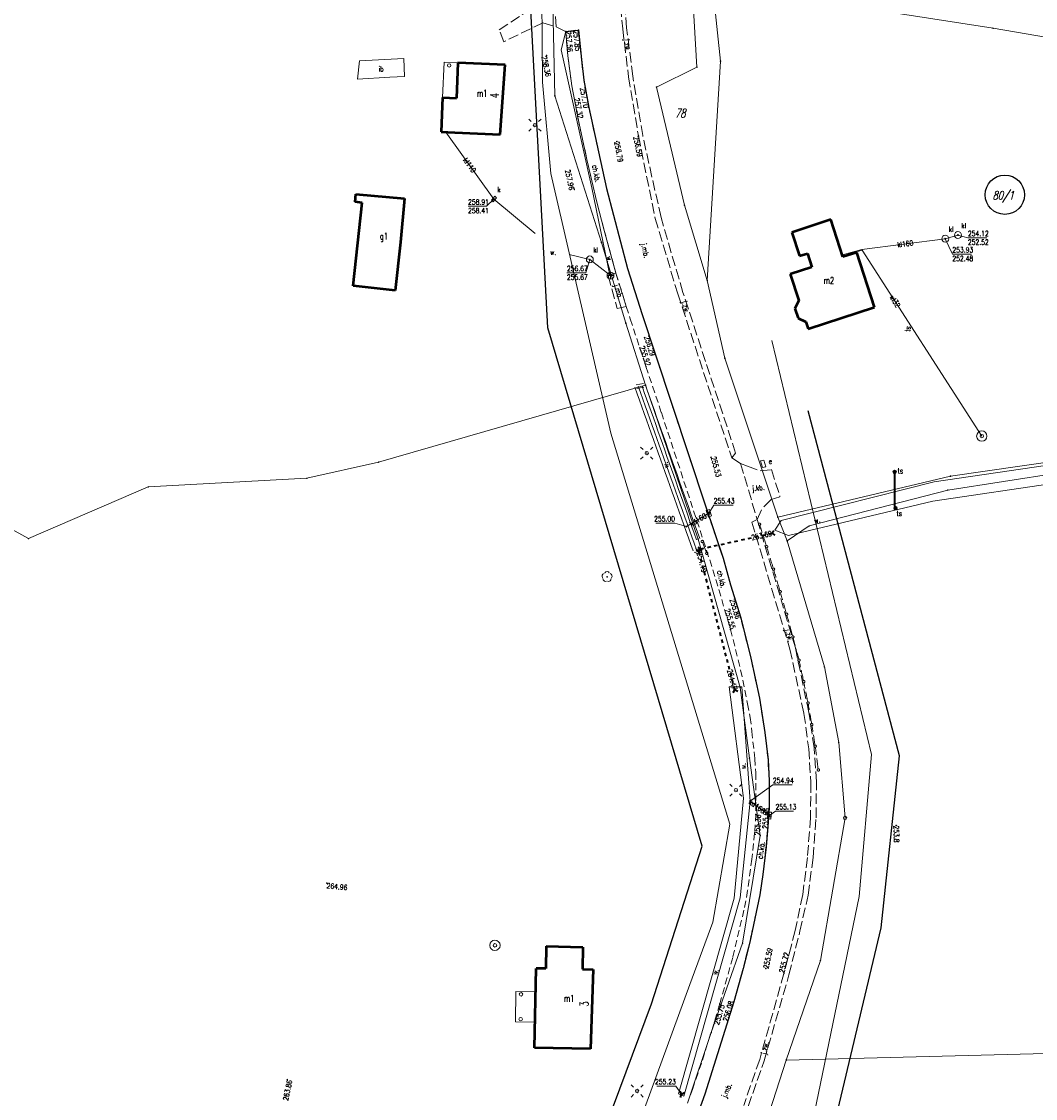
# Model space of a CAD drawing. Header units: metres. Extents: x 8389512 to 8390482, y 5507926 to 5510333.
# Tile 31 of 49: x 8389998 to 8390145, y 5509068 to 5509224. Entities that reach past the tile are written whole.
import ezdxf
from ezdxf.enums import TextEntityAlignment as Align

# ---------------------------------------------------------------- set-up
doc = ezdxf.new("R2010")
doc.units = ezdxf.units.M
doc.header["$MEASUREMENT"] = 0
for name, pattern in [('1', [0]), ('2_OTDI', [0]), ('2_OTKC', [1.5, 1, -0.5]), ('2_OTKJ', [2, 1.5, -0.5]), ('2_OTKK', [0]), ('2_OTKR', [0]), ('3_EGBB03', [0]), ('3_EGBO', [0]), ('3_EGBU_A', [0]), ('4_SUKP', [0]), ('4_SULO', [0]), ('4_SUWP', [0])]:
    doc.linetypes.add(name, pattern=pattern)
doc.layers.get('0').update_dxf_attribs({"color": 252, "linetype": 'CONTINUOUS', "lineweight": 100})
for name, color, linetype, lineweight in [('Dzialki', 252, '1', 18), ('EADTD_T_0', 252, 'CONTINUOUS', 25), ('EGBB_E_T_0', 252, 'CONTINUOUS', 20), ('EGBB_L_0', 252, '3_EGBU_A', 50), ('EGBE_L_4', 252, '3_EGBO', 18), ('EGBE_T_0', 252, 'CONTINUOUS', 18), ('Numery_dzialek', 252, 'CONTINUOUS', 13), ('OTD_E_T_7', 252, 'CONTINUOUS', 0), ('OTD_L_14', 252, '2_OTDI', 18), ('OTK_E_T_0', 252, 'CONTINUOUS', 0), ('OTK_E_T_1', 252, 'CONTINUOUS', 0), ('OTK_E_T_4', 252, 'CONTINUOUS', 0), ('OTK_L_0', 252, '2_OTKJ', 18), ('OTK_L_1', 252, '2_OTKK', 25), ('OTK_L_11', 252, 'CONTINUOUS', 18), ('OTK_L_2', 252, '2_OTKC', 18), ('OTK_L_5', 252, 'CONTINUOUS', 18), ('OTK_L_8', 252, 'CONTINUOUS', 35), ('OTR_T_0', 252, 'CONTINUOUS', 18), ('OTW_E_T_1', 252, 'CONTINUOUS', 0), ('OTZ_T_0', 252, 'CONTINUOUS', 18), ('Oz działek', 3, 'CONTINUOUS', 25), ('PROJEKTOWANA KANALIZACJA', 1, 'CONTINUOUS', 25), ('PROJEKTOWANA WODA', 220, 'CONTINUOUS', 18), ('Punkty', 252, 'CONTINUOUS', 9), ('SUE_E_T_1', 252, 'CONTINUOUS', 0), ('SUE_T_3', 252, 'CONTINUOUS', 18), ('SUE_T_4', 252, 'CONTINUOUS', 18), ('SUK_E_T_2', 252, 'CONTINUOUS', 0), ('SUK_T_0', 252, 'CONTINUOUS', 18), ('SUK_T_1', 252, 'CONTINUOUS', 18), ('SUK_T_2', 252, 'CONTINUOUS', 18), ('SUL_L_1', 252, '4_SULO', 35), ('SUP_E_T_1', 7, 'CONTINUOUS', 0), ('SUP_T_4', 7, 'CONTINUOUS', 18), ('SUT_E_T_0', 252, 'CONTINUOUS', 0), ('SUT_T_0', 252, 'CONTINUOUS', 18), ('SUTP_E_T_0', 252, 'CONTINUOUS', 0), ('SUTR_T_0', 252, 'CONTINUOUS', 18), ('SUW_T_3', 252, 'CONTINUOUS', 18), ('SUWP_E_T_0', 5, 'CONTINUOUS', 0), ('SUWP_L_0', 5, '4_SUWP', 18)]:
    doc.layers.add(name, color=color, linetype=linetype, lineweight=lineweight)
for name, color, linetype, lineweight, true_color in [('SUKP_E_T_0', 7, 'CONTINUOUS', 0, 0x803300), ('SUKP_L_0', 7, '4_SUKP', 18, 0x803300), ('SUKR_T_0', 7, 'CONTINUOUS', 18, 0x803300)]:
    doc.layers.add(name, color=color, linetype=linetype, lineweight=lineweight, true_color=true_color)
doc.styles.get("Standard").update_dxf_attribs({"font": 'Simplex.SHX', "width": 0.75})

# ---------------------------------------------------------------- blocks, each defined once
blk = doc.blocks.new('GRO')
at = {"linetype": 'Continuous'}
blk.add_circle((0, 0), 0.045, dxfattribs=at)
blk = doc.blocks.new('GRT')
at = {"linetype": 'Continuous'}
blk.add_circle((0, 0), 0.25, dxfattribs=at)
blk = doc.blocks.new('2_OTRS')
at = {"linetype": 'Continuous'}
blk.add_circle((0, 0), 0.045, dxfattribs=at)
blk = doc.blocks.new('2_OTZL')
at = {"linetype": 'Continuous'}
blk.add_circle((0, 0), 0.045, dxfattribs=at)
for centre, start, end in [((-0.36, 0.12), 102.1445, 221.86), ((0, 0.38), 30.1401, 149.8599), ((0.36, 0.12), 318.14, 77.8555), ((-0.22, -0.3), 174.1482, 293.8542), ((0.22, -0.3), 246.1458, 5.8518)]:
    blk.add_arc(centre, 0.375, start, end, dxfattribs=at)
blk = doc.blocks.new('3_EGBP12_01')
at = {"linetype": 'Continuous'}
blk.add_circle((0, 0), 0.25, dxfattribs=at)
blk = doc.blocks.new('4_SUEO_W')
at = {"linetype": 'Continuous'}
for p, q in [((-0.53035, 0.53035), (-0.8839, 0.8839)), ((0.53035, 0.53035), (0.8839, 0.8839)), ((-0.53035, -0.53035), (-0.8839, -0.8839)), ((0.53035, -0.53035), (0.8839, -0.8839))]:
    blk.add_line(p, q, dxfattribs=at)
blk.add_circle((0, 0), 0.025, dxfattribs=at)
blk = doc.blocks.new('4_SUPP')
at = {"linetype": 'Continuous'}
blk.add_circle((0, 0), 0.25, dxfattribs=at)
blk = doc.blocks.new('4_SUES')
at = {"linetype": 'Continuous'}
for p, q in [((0.5, 0.25), (-0.5, 0.25)), ((-0.5, 0.25), (-0.5, -0.25)), ((0.5, -0.25), (0.5, 0.25)), ((-0.5, -0.25), (0.5, -0.25))]:
    blk.add_line(p, q, dxfattribs=at)
blk = doc.blocks.new('4_SUKM')
at = {"linetype": 'Continuous'}
blk.add_circle((0, 0), 0.5, dxfattribs=at)
blk = doc.blocks.new('4_SUKE')
at = {"linetype": 'Continuous'}
for p, q in [((-0.5, 0), (0.5, 0)), ((0, -0.5), (0, 0.5))]:
    blk.add_line(p, q, dxfattribs=at)
blk.add_circle((0, 0), 0.5, dxfattribs=at)
blk = doc.blocks.new('4_SUKK')
at = {"linetype": 'Continuous'}
for p, q in [((-0.5, -0.25), (-0.5, 0.25)), ((-0.5, 0.25), (0.5, 0.25)), ((-0.175, 0.25), (-0.175, -0.25)), ((0.175, 0.25), (0.175, -0.25)), ((0.5, 0.25), (0.5, -0.25)), ((0.5, -0.25), (-0.5, -0.25))]:
    blk.add_line(p, q, dxfattribs=at)
blk = doc.blocks.new('4_SUPS')
at = {"linetype": 'Continuous'}
blk.add_circle((0, 0), 0.0625, dxfattribs=at)
blk = doc.blocks.new('4_SUPW_B')
at = {"linetype": 'Continuous'}
for p, q in [((0.375, 0.175), (-0.375, 0.175)), ((-0.375, 0.175), (-0.375, -0.175)), ((0.375, -0.175), (0.375, 0.175)), ((-0.375, -0.175), (0.375, -0.175))]:
    blk.add_line(p, q, dxfattribs=at)
blk = doc.blocks.new('4_SUTK')
at = {"linetype": 'Continuous'}
for radius in [0.25, 0.225, 0.2, 0.175, 0.15, 0.125, 0.1, 0.075, 0.05, 0.025, 0.00715]:
    blk.add_circle((0, 0), radius, dxfattribs=at)
blk = doc.blocks.new('4_SUWS')
at = {"linetype": 'Continuous'}
for radius in [0.75, 0.25]:
    blk.add_circle((0, 0), radius, dxfattribs=at)

msp = doc.modelspace()

# ---------------------------------------------------------------- linework, layer by layer
at = {"layer": 'Dzialki'}
for p, q in [((8390095.79, 5509217.23), (8390095.01, 5509229.8)), ((8390098.06, 5509229.21), (8390099.2, 5509218.06)), ((8390138.76, 5509222.86), (8390098.06, 5509229.21)), ((8390075.16, 5509213.04), (8390074.85, 5509226.27)), ((8390192.53, 5509213.7), (8390138.76, 5509222.86)), ((8390089.93, 5509214.3), (8390095.79, 5509217.23)), ((8390099.2, 5509218.06), (8390097.29, 5509186.23)), ((8390093.96, 5509197.17), (8390089.93, 5509214.3)), ((8390081.94, 5509191.78), (8390075.16, 5509213.04)), ((8390097.29, 5509186.23), (8390093.96, 5509197.17)), ((8390085.47, 5509180.05), (8390081.94, 5509191.78)), ((8390097.29, 5509186.23), (8390099.83, 5509174.96)), ((8390088.32, 5509171.05), (8390085.47, 5509180.05)), ((8390099.83, 5509174.96), (8390107.51, 5509151.9)), ((8390049.59, 5509159.87), (8390088.32, 5509171.05)), ((8390088.32, 5509171.05), (8390095.95, 5509148.7)), ((8389976.75, 5509161.03), (8389998.77, 5509148.77)), ((8390132.58, 5509157.84), (8390157.52, 5509161.43)), ((8390039.17, 5509157.53), (8390049.59, 5509159.87)), ((8390154.91, 5509159.33), (8390132.19, 5509155.82)), ((8390016.16, 5509156.28), (8390039.17, 5509157.53)), ((8390107.51, 5509151.9), (8390132.58, 5509157.84)), ((8389998.77, 5509148.77), (8390016.16, 5509156.28)), ((8390132.19, 5509155.82), (8390112.06, 5509150.61)), ((8390108.88, 5509148.45), (8390107.51, 5509151.9)), ((8390112.06, 5509150.61), (8390108.88, 5509148.45)), ((8390095.95, 5509148.7), (8390102.07, 5509127.17)), ((8390108.88, 5509148.45), (8390114.29, 5509130.15)), ((8390114.29, 5509130.15), (8390116.37, 5509119.2)), ((8390102.07, 5509127.17), (8390103.4, 5509116.91)), ((8390116.37, 5509119.2), (8390117.29, 5509108.24)), ((8390103.4, 5509116.91), (8390104.98, 5509105.7)), ((8390117.29, 5509108.24), (8390113.7, 5509087.55)), ((8390104.98, 5509105.7), (8390102.42, 5509090.06)), ((8390102.42, 5509090.06), (8390097.86, 5509077.08)), ((8390113.7, 5509087.55), (8390108.75, 5509073.08)), ((8390097.86, 5509077.08), (8390094.5, 5509067.13)), ((8390207.16, 5509075.61), (8390108.75, 5509073.08)), ((8390108.75, 5509073.08), (8390102.53, 5509053.86))]:
    msp.add_line(p, q, dxfattribs=at)
at = {"layer": 'EGBB_L_0', "linetype": '3_EGBB03'}
for p, q in [((8390061.1, 5509217.83), (8390060.87, 5509212.71)), ((8390067.96, 5509217.54), (8390061.1, 5509217.83)), ((8390067.23, 5509207.43), (8390067.96, 5509217.54)), ((8390058.87, 5509212.8), (8390058.66, 5509207.8)), ((8390058.87, 5509212.8), (8390060.87, 5509212.71)), ((8390058.66, 5509207.8), (8390060.65, 5509207.71)), ((8390060.65, 5509207.71), (8390067.23, 5509207.43)), ((8390046.19, 5509197.65), (8390046.27, 5509198.79)), ((8390046.27, 5509198.79), (8390053.34, 5509198.13)), ((8390053.34, 5509198.13), (8390052.77, 5509191.8)), ((8390045.89, 5509185.47), (8390047.2, 5509197.54)), ((8390047.2, 5509197.54), (8390046.19, 5509197.65)), ((8390052.77, 5509191.8), (8390052.01, 5509184.81)), ((8390052.01, 5509184.81), (8390045.89, 5509185.47))]:
    msp.add_line(p, q, dxfattribs=at)
at = {"layer": 'EGBB_L_0', "linetype": '3_EGBU_A'}
for p, q in [((8390115.2, 5509195.09), (8390109.55, 5509193.23)), ((8390116.98, 5509189.67), (8390115.2, 5509195.09)), ((8390109.55, 5509193.23), (8390110.67, 5509189.81)), ((8390118.97, 5509190.32), (8390116.98, 5509189.67)), ((8390121.56, 5509182.37), (8390118.97, 5509190.32)), ((8390110.67, 5509189.81), (8390111.81, 5509190.18)), ((8390111.81, 5509190.18), (8390112.47, 5509188.19)), ((8390112.47, 5509188.19), (8390109.33, 5509187.16)), ((8390109.33, 5509187.16), (8390110.59, 5509183.32)), ((8390110.59, 5509183.32), (8390110.01, 5509182.2)), ((8390110.01, 5509182.2), (8390110.47, 5509180.79)), ((8390111.94, 5509179.24), (8390121.56, 5509182.37)), ((8390110.47, 5509180.79), (8390111.6, 5509180.23)), ((8390111.6, 5509180.23), (8390111.94, 5509179.24)), ((8390073.92, 5509089.6), (8390073.86, 5509086.37)), ((8390073.92, 5509089.6), (8390079.24, 5509089.48)), ((8390079.24, 5509089.48), (8390079.19, 5509086.27)), ((8390072.22, 5509074.84), (8390072.43, 5509086.39)), ((8390073.86, 5509086.37), (8390072.43, 5509086.39)), ((8390079.19, 5509086.27), (8390080.7, 5509086.24)), ((8390080.7, 5509086.24), (8390080.35, 5509074.7)), ((8390080.35, 5509074.7), (8390072.22, 5509074.84))]:
    msp.add_line(p, q, dxfattribs=at)
at = {"layer": 'EGBE_L_4', "linetype": '3_EGBO'}
for p, q in [((8390058.87, 5509212.8), (8390059.1, 5509217.92)), ((8390059.1, 5509217.92), (8390061.1, 5509217.83)), ((8390061.1, 5509217.83), (8390060.87, 5509212.71)), ((8390060.87, 5509212.71), (8390058.87, 5509212.8)), ((8390069.44, 5509078.64), (8390069.52, 5509083.04)), ((8390069.52, 5509083.04), (8390072.37, 5509082.99)), ((8390072.37, 5509082.99), (8390072.29, 5509078.59)), ((8390072.29, 5509078.59), (8390069.44, 5509078.64))]:
    msp.add_line(p, q, dxfattribs=at)
at = {"layer": 'OTD_L_14', "linetype": '2_OTDI'}
for p, q in [((8390046.83, 5509218.12), (8390053.22, 5509218.48)), ((8390053.22, 5509218.48), (8390053.36, 5509215.85)), ((8390046.53, 5509215.47), (8390046.83, 5509218.12)), ((8390051.21, 5509215.74), (8390046.53, 5509215.47)), ((8390053.36, 5509215.85), (8390051.21, 5509215.74))]:
    msp.add_line(p, q, dxfattribs=at)
at = {"layer": 'OTK_L_0', "linetype": '2_OTKJ'}
for p, q in [((8390084.18, 5509231.98), (8390085.01, 5509222.76)), ((8390085.58, 5509222.92), (8390084.78, 5509232.1)), ((8390067.1, 5509222.64), (8390073.89, 5509227.16)), ((8390075.37, 5509223.07), (8390075.07, 5509226.59)), ((8390073.44, 5509223.65), (8390067.76, 5509220.91)), ((8390073.44, 5509223.65), (8390075.37, 5509223.07)), ((8390075.37, 5509223.07), (8390076.74, 5509222.4)), ((8390067.76, 5509220.91), (8390067.1, 5509222.64)), ((8390076.74, 5509222.4), (8390078.58, 5509222.6)), ((8390078.58, 5509222.6), (8390079.02, 5509218.33)), ((8390085.01, 5509222.76), (8390085.86, 5509215.81)), ((8390086.48, 5509215.9), (8390085.58, 5509222.92)), ((8390079.02, 5509218.33), (8390079.38, 5509215.3)), ((8390079.38, 5509215.3), (8390080.09, 5509211.35)), ((8390085.86, 5509215.81), (8390087.29, 5509207.25)), ((8390087.92, 5509207.28), (8390086.48, 5509215.9)), ((8390080.09, 5509211.35), (8390082.68, 5509199.61)), ((8390087.29, 5509207.25), (8390089.72, 5509195.26)), ((8390090.57, 5509195.41), (8390087.92, 5509207.28)), ((8390082.68, 5509199.61), (8390085.73, 5509187.98)), ((8390089.72, 5509195.26), (8390093.01, 5509184.3)), ((8390093.75, 5509184.52), (8390090.57, 5509195.41)), ((8390084.02, 5509187.3), (8390082.88, 5509186.95)), ((8390085.53, 5509182.47), (8390084.02, 5509187.3)), ((8390085.73, 5509187.98), (8390087.86, 5509181.31)), ((8390082.88, 5509186.95), (8390084.23, 5509182.17)), ((8390093.01, 5509184.3), (8390100.83, 5509160.52)), ((8390101.4, 5509161.2), (8390093.75, 5509184.52)), ((8390084.23, 5509182.17), (8390085.53, 5509182.47)), ((8390087.86, 5509181.31), (8390089.77, 5509175.43)), ((8390089.77, 5509175.43), (8390097.03, 5509153.54)), ((8390100.83, 5509160.52), (8390101.4, 5509161.2)), ((8390102.11, 5509159.69), (8390100.83, 5509160.52)), ((8390103.11, 5509159.28), (8390102.11, 5509159.69)), ((8390102.11, 5509159.69), (8390104.53, 5509151.57)), ((8390103.11, 5509159.28), (8390104.96, 5509158.62)), ((8390104.96, 5509158.62), (8390106.61, 5509158.8)), ((8390106.61, 5509158.8), (8390107.84, 5509154.84)), ((8390106.54, 5509154.46), (8390105.29, 5509153.21)), ((8390107.84, 5509154.84), (8390106.54, 5509154.46)), ((8390097.03, 5509153.54), (8390099.57, 5509145.94)), ((8390104.53, 5509151.57), (8390105.29, 5509153.21)), ((8390104.53, 5509151.57), (8390103.76, 5509151.17)), ((8390103.76, 5509151.17), (8390109.26, 5509132.74)), ((8390110.08, 5509132.91), (8390104.53, 5509151.57)), ((8390099.57, 5509145.94), (8390100.68, 5509142.08)), ((8390100.68, 5509142.08), (8390102.14, 5509137.26)), ((8390102.14, 5509137.26), (8390103.62, 5509131.42)), ((8390109.26, 5509132.74), (8390111.32, 5509123.41)), ((8390112.02, 5509123.56), (8390110.08, 5509132.91)), ((8390103.62, 5509131.42), (8390104.87, 5509125.62)), ((8390104.87, 5509125.62), (8390105.65, 5509120.65)), ((8390111.32, 5509123.41), (8390112.01, 5509118.28)), ((8390112.8, 5509118.41), (8390112.02, 5509123.56)), ((8390105.65, 5509120.65), (8390106.11, 5509116.67)), ((8390113.13, 5509113.48), (8390112.8, 5509118.41)), ((8390112.01, 5509118.28), (8390112.32, 5509113.37)), ((8390106.11, 5509116.67), (8390106.27, 5509113.62)), ((8390106.27, 5509113.62), (8390106.25, 5509109.64)), ((8390112.32, 5509113.37), (8390112.27, 5509108.27)), ((8390113.08, 5509108.27), (8390113.13, 5509113.48)), ((8390106.25, 5509109.64), (8390106.07, 5509107.01)), ((8390112.27, 5509108.27), (8390111.82, 5509102.49)), ((8390112.64, 5509102.51), (8390113.08, 5509108.27)), ((8390106.07, 5509107.01), (8390105.81, 5509104.02)), ((8390105.81, 5509104.02), (8390105.37, 5509100.02)), ((8390111.82, 5509102.49), (8390111.14, 5509097.11)), ((8390111.92, 5509097.03), (8390112.64, 5509102.51)), ((8390105.37, 5509100.02), (8390104.92, 5509097.09)), ((8390104.92, 5509097.09), (8390103.46, 5509090.21)), ((8390111.14, 5509097.11), (8390110.05, 5509091.91)), ((8390110.73, 5509091.79), (8390111.92, 5509097.03)), ((8390110.05, 5509091.91), (8390108.42, 5509085.67)), ((8390109.14, 5509085.45), (8390110.73, 5509091.79)), ((8390103.46, 5509090.21), (8390102.48, 5509086.36)), ((8390102.48, 5509086.36), (8390101.14, 5509081.52)), ((8390108.42, 5509085.67), (8390104.9, 5509073.16)), ((8390105.53, 5509072.96), (8390109.14, 5509085.45)), ((8390101.14, 5509081.52), (8390096.94, 5509068.14)), ((8390104.9, 5509073.16), (8390102.57, 5509066.5)), ((8390103.22, 5509066.36), (8390105.53, 5509072.96)), ((8390096.94, 5509068.14), (8390093.87, 5509059.67))]:
    msp.add_line(p, q, dxfattribs=at)
at = {"layer": 'OTK_L_1', "linetype": '2_OTKK'}
for p, q in [((8390076.74, 5509222.4), (8390078.58, 5509222.6)), ((8390078.58, 5509222.6), (8390079.02, 5509218.33)), ((8390079.02, 5509218.33), (8390079.38, 5509215.3)), ((8390079.38, 5509215.3), (8390080.09, 5509211.35)), ((8390080.09, 5509211.35), (8390082.68, 5509199.61)), ((8390082.68, 5509199.61), (8390085.73, 5509187.98)), ((8390085.73, 5509187.98), (8390087.86, 5509181.31)), ((8390087.86, 5509181.31), (8390089.77, 5509175.43)), ((8390089.77, 5509175.43), (8390097.03, 5509153.54)), ((8390097.03, 5509153.54), (8390099.57, 5509145.94)), ((8390099.57, 5509145.94), (8390100.68, 5509142.08)), ((8390100.68, 5509142.08), (8390102.14, 5509137.26)), ((8390102.14, 5509137.26), (8390103.62, 5509131.42)), ((8390103.62, 5509131.42), (8390104.87, 5509125.62)), ((8390104.87, 5509125.62), (8390105.65, 5509120.65)), ((8390105.65, 5509120.65), (8390106.11, 5509116.67)), ((8390106.11, 5509116.67), (8390106.27, 5509113.62)), ((8390106.27, 5509113.62), (8390106.25, 5509109.64)), ((8390106.25, 5509109.64), (8390106.07, 5509107.01)), ((8390106.07, 5509107.01), (8390105.81, 5509104.02)), ((8390105.81, 5509104.02), (8390105.37, 5509100.02)), ((8390105.37, 5509100.02), (8390104.92, 5509097.09)), ((8390104.92, 5509097.09), (8390103.46, 5509090.21)), ((8390103.46, 5509090.21), (8390102.48, 5509086.36)), ((8390102.48, 5509086.36), (8390101.14, 5509081.52)), ((8390101.14, 5509081.52), (8390096.94, 5509068.14)), ((8390096.94, 5509068.14), (8390093.87, 5509059.67))]:
    msp.add_line(p, q, dxfattribs=at)
at = {"layer": 'OTK_L_11', "linetype": '2_OTKJ'}
msp.add_line((8390096.59, 5509148.28), (8390097.19, 5509146.72), dxfattribs=at)
for centre in [(8390104.87, 5509150.86), (8390096.56, 5509148.36), (8390097.22, 5509146.63), (8390105.9, 5509147.61), (8390106.9, 5509144.34), (8390107.87, 5509141.08), (8390108.8, 5509137.8), (8390109.71, 5509134.51), (8390110.6, 5509131.13), (8390110.6, 5509131.13), (8390111.29, 5509128.02), (8390111.91, 5509124.91), (8390112.46, 5509121.79), (8390112.95, 5509118.65), (8390113.41, 5509115.2)]:
    msp.add_circle(centre, 0.17, dxfattribs=at)
for centre, radius, start, end in [((8389764.66, 5509041.36), 357.4, 17.3207, 17.8142), ((8389764.66, 5509041.36), 357.4, 16.7741, 17.2676), ((8389764.66, 5509041.36), 357.4, 16.2275, 16.721), ((8389764.66, 5509041.36), 357.4, 15.6809, 16.1744), ((8389764.66, 5509041.36), 357.4, 15.1343, 15.6278), ((8389764.66, 5509041.36), 357.4, 14.5762, 15.0812), ((8389961.87, 5509096.68), 152.66, 11.9025, 12.977), ((8389961.87, 5509096.68), 152.66, 10.7125, 11.7869), ((8389961.87, 5509096.68), 152.66, 9.5224, 10.5969), ((8389961.87, 5509096.68), 152.66, 8.3323, 9.4068), ((8389961.87, 5509096.68), 152.66, 7.0345, 8.2167)]:
    msp.add_arc(centre, radius, start, end, dxfattribs=at)
at = {"layer": 'OTK_L_2', "linetype": '2_OTKC'}
for p, q in [((8390078.58, 5509222.6), (8390076.74, 5509222.4)), ((8390076.74, 5509222.4), (8390077.04, 5509218.85)), ((8390079.02, 5509218.33), (8390078.58, 5509222.6)), ((8390077.04, 5509218.85), (8390077.64, 5509214.48)), ((8390079.38, 5509215.3), (8390079.02, 5509218.33)), ((8390080.09, 5509211.35), (8390079.38, 5509215.3)), ((8390077.64, 5509214.48), (8390078.53, 5509209.69)), ((8390082.68, 5509199.61), (8390080.09, 5509211.35)), ((8390078.53, 5509209.69), (8390079.82, 5509203.83)), ((8390079.82, 5509203.83), (8390081.25, 5509197.63)), ((8390085.73, 5509187.98), (8390082.68, 5509199.61)), ((8390081.25, 5509197.63), (8390082.29, 5509193.71)), ((8390082.29, 5509193.71), (8390084.02, 5509187.3)), ((8390084.02, 5509187.3), (8390085.53, 5509182.47)), ((8390087.86, 5509181.31), (8390085.73, 5509187.98)), ((8390085.53, 5509182.47), (8390086.1, 5509180.66)), ((8390089.77, 5509175.43), (8390087.86, 5509181.31)), ((8390086.1, 5509180.66), (8390088.39, 5509173.74)), ((8390097.03, 5509153.54), (8390089.77, 5509175.43)), ((8390088.39, 5509173.74), (8390090.63, 5509167.06)), ((8390090.63, 5509167.06), (8390098.11, 5509144.26)), ((8390099.57, 5509145.94), (8390097.03, 5509153.54)), ((8390100.68, 5509142.08), (8390099.57, 5509145.94)), ((8390098.11, 5509144.26), (8390100.66, 5509135.57)), ((8390102.14, 5509137.26), (8390100.68, 5509142.08)), ((8390103.62, 5509131.42), (8390102.14, 5509137.26)), ((8390100.66, 5509135.57), (8390102.13, 5509129.71)), ((8390104.87, 5509125.62), (8390103.62, 5509131.42)), ((8390102.13, 5509129.71), (8390103.12, 5509124.8)), ((8390103.12, 5509124.8), (8390103.52, 5509122.82)), ((8390105.65, 5509120.65), (8390104.87, 5509125.62)), ((8390103.52, 5509122.82), (8390103.75, 5509120.79)), ((8390103.75, 5509120.79), (8390104.18, 5509116.85)), ((8390106.11, 5509116.67), (8390105.65, 5509120.65)), ((8390104.18, 5509116.85), (8390104.33, 5509114.78)), ((8390106.27, 5509113.62), (8390106.11, 5509116.67)), ((8390104.33, 5509114.78), (8390104.34, 5509108.75)), ((8390106.25, 5509109.64), (8390106.27, 5509113.62)), ((8390106.07, 5509107.01), (8390106.25, 5509109.64)), ((8390104.34, 5509108.75), (8390104.16, 5509106)), ((8390104.16, 5509106), (8390103.75, 5509102.26)), ((8390105.81, 5509104.02), (8390106.07, 5509107.01)), ((8390105.37, 5509100.02), (8390105.81, 5509104.02)), ((8390103.75, 5509102.26), (8390103.14, 5509097.68)), ((8390104.92, 5509097.09), (8390105.37, 5509100.02)), ((8390103.14, 5509097.68), (8390102.61, 5509094.85)), ((8390103.46, 5509090.21), (8390104.92, 5509097.09)), ((8390102.61, 5509094.85), (8390101.92, 5509091.94)), ((8390101.92, 5509091.94), (8390100.98, 5509087.97)), ((8390102.48, 5509086.36), (8390103.46, 5509090.21)), ((8390100.98, 5509087.97), (8390099.1, 5509081.24)), ((8390101.14, 5509081.52), (8390102.48, 5509086.36)), ((8390096.94, 5509068.14), (8390101.14, 5509081.52)), ((8390099.1, 5509081.24), (8390098.23, 5509078.33)), ((8390098.23, 5509078.33), (8390096.43, 5509072.64)), ((8390096.43, 5509072.64), (8390095.17, 5509068.97)), ((8390095.17, 5509068.97), (8390094.43, 5509066.82)), ((8390093.87, 5509059.67), (8390096.94, 5509068.14))]:
    msp.add_line(p, q, dxfattribs=at)
at = {"layer": 'OTK_L_5', "linetype": '2_OTKR'}
for p, q in [((8390076.74, 5509222.4), (8390076.09, 5509219.71)), ((8390077.04, 5509218.85), (8390076.74, 5509222.4)), ((8390076.09, 5509219.71), (8390080.53, 5509199.71)), ((8390077.64, 5509214.48), (8390077.04, 5509218.85)), ((8390078.53, 5509209.69), (8390077.64, 5509214.48)), ((8390079.82, 5509203.83), (8390078.53, 5509209.69)), ((8390081.25, 5509197.63), (8390079.82, 5509203.83)), ((8390080.53, 5509199.71), (8390081.51, 5509194.98)), ((8390082.29, 5509193.71), (8390081.25, 5509197.63)), ((8390081.51, 5509194.98), (8390083.15, 5509187.03)), ((8390084.02, 5509187.3), (8390082.29, 5509193.71)), ((8390083.15, 5509187.03), (8390084.02, 5509187.3)), ((8390169.95, 5509162.84), (8390130.21, 5509157)), ((8390130.01, 5509154.2), (8390169.96, 5509160.09)), ((8390130.21, 5509157), (8390108, 5509151.41)), ((8390109.09, 5509149.24), (8390130.01, 5509154.2)), ((8390107.07, 5509149.98), (8390108, 5509151.41)), ((8390109.09, 5509149.24), (8390107.07, 5509149.98)), ((8390102.3, 5509127.24), (8390100.44, 5509127.25)), ((8390100.44, 5509127.25), (8390102.56, 5509111.12)), ((8390103.5, 5509110.68), (8390102.3, 5509127.24)), ((8390102.56, 5509111.12), (8390101.19, 5509096.59)), ((8390102.07, 5509096.64), (8390103.5, 5509110.68)), ((8390101.19, 5509096.59), (8390093.1, 5509068.17)), ((8390093.87, 5509067.84), (8390102.07, 5509096.64)), ((8390093.1, 5509068.17), (8390093.87, 5509067.84))]:
    msp.add_line(p, q, dxfattribs=at)
at = {"layer": 'OTK_L_5', "linetype": '2_OTKJ'}
for p, q in [((8390087.11, 5509169.8), (8390086.77, 5509170.76)), ((8390086.97, 5509171.09), (8390088.02, 5509171.27)), ((8390087.05, 5509170.59), (8390088.1, 5509170.77)), ((8390087.58, 5509169.97), (8390087.25, 5509170.92)), ((8390087.92, 5509169.02), (8390087.58, 5509169.97)), ((8390087.82, 5509170.94), (8390088.15, 5509170.01)), ((8390088.15, 5509170.01), (8390088.48, 5509169.08)), ((8390088.3, 5509171.1), (8390088.62, 5509170.17)), ((8390088.62, 5509170.17), (8390088.95, 5509169.24)), ((8390087.45, 5509168.85), (8390087.11, 5509169.8)), ((8390087.79, 5509167.9), (8390087.45, 5509168.85)), ((8390088.26, 5509168.07), (8390087.92, 5509169.02)), ((8390088.48, 5509169.08), (8390088.81, 5509168.15)), ((8390088.95, 5509169.24), (8390089.28, 5509168.31)), ((8390088.13, 5509166.95), (8390087.79, 5509167.9)), ((8390088.47, 5509166), (8390088.13, 5509166.95)), ((8390088.6, 5509167.12), (8390088.26, 5509168.07)), ((8390088.94, 5509166.17), (8390088.6, 5509167.12)), ((8390088.81, 5509168.15), (8390089.14, 5509167.22)), ((8390089.14, 5509167.22), (8390089.47, 5509166.29)), ((8390089.28, 5509168.31), (8390089.61, 5509167.38)), ((8390089.61, 5509167.38), (8390089.94, 5509166.45)), ((8390088.81, 5509165.05), (8390088.47, 5509166)), ((8390089.28, 5509165.22), (8390088.94, 5509166.17)), ((8390089.47, 5509166.29), (8390089.8, 5509165.36)), ((8390089.8, 5509165.36), (8390090.13, 5509164.43)), ((8390089.94, 5509166.45), (8390090.27, 5509165.52)), ((8390090.27, 5509165.52), (8390090.6, 5509164.59)), ((8390089.15, 5509164.1), (8390088.81, 5509165.05)), ((8390089.48, 5509163.15), (8390089.15, 5509164.1)), ((8390089.62, 5509164.27), (8390089.28, 5509165.22)), ((8390089.96, 5509163.31), (8390089.62, 5509164.27)), ((8390090.13, 5509164.43), (8390090.45, 5509163.5)), ((8390090.6, 5509164.59), (8390090.93, 5509163.66)), ((8390089.82, 5509162.2), (8390089.48, 5509163.15)), ((8390090.16, 5509161.24), (8390089.82, 5509162.2)), ((8390090.29, 5509162.36), (8390089.96, 5509163.31)), ((8390090.63, 5509161.41), (8390090.29, 5509162.36)), ((8390090.45, 5509163.5), (8390090.78, 5509162.57)), ((8390090.78, 5509162.57), (8390091.11, 5509161.64)), ((8390090.93, 5509163.66), (8390091.25, 5509162.73)), ((8390091.25, 5509162.73), (8390091.58, 5509161.8)), ((8390090.5, 5509160.29), (8390090.16, 5509161.24)), ((8390090.97, 5509160.46), (8390090.63, 5509161.41)), ((8390091.11, 5509161.64), (8390091.44, 5509160.71)), ((8390091.44, 5509160.71), (8390091.77, 5509159.78)), ((8390091.58, 5509161.8), (8390091.91, 5509160.87)), ((8390091.91, 5509160.87), (8390092.24, 5509159.94)), ((8390090.84, 5509159.34), (8390090.5, 5509160.29)), ((8390091.18, 5509158.39), (8390090.84, 5509159.34)), ((8390091.31, 5509159.51), (8390090.97, 5509160.46)), ((8390091.65, 5509158.56), (8390091.31, 5509159.51)), ((8390091.77, 5509159.78), (8390092.1, 5509158.85)), ((8390092.24, 5509159.94), (8390092.57, 5509159.01)), ((8390092.57, 5509159.01), (8390092.9, 5509158.08)), ((8390091.52, 5509157.44), (8390091.18, 5509158.39)), ((8390091.86, 5509156.49), (8390091.52, 5509157.44)), ((8390091.99, 5509157.61), (8390091.65, 5509158.56)), ((8390092.33, 5509156.66), (8390091.99, 5509157.61)), ((8390092.1, 5509158.85), (8390092.43, 5509157.92)), ((8390092.43, 5509157.92), (8390092.76, 5509156.99)), ((8390092.9, 5509158.08), (8390093.23, 5509157.15)), ((8390092.2, 5509155.54), (8390091.86, 5509156.49)), ((8390092.67, 5509155.7), (8390092.33, 5509156.66)), ((8390092.76, 5509156.99), (8390093.08, 5509156.06)), ((8390093.08, 5509156.06), (8390093.41, 5509155.13)), ((8390093.23, 5509157.15), (8390093.56, 5509156.22)), ((8390093.56, 5509156.22), (8390093.88, 5509155.29)), ((8390092.53, 5509154.59), (8390092.2, 5509155.54)), ((8390092.87, 5509153.63), (8390092.53, 5509154.59)), ((8390093.01, 5509154.75), (8390092.67, 5509155.7)), ((8390093.34, 5509153.8), (8390093.01, 5509154.75)), ((8390093.41, 5509155.13), (8390093.74, 5509154.2)), ((8390093.88, 5509155.29), (8390094.21, 5509154.36)), ((8390094.21, 5509154.36), (8390094.54, 5509153.43)), ((8390093.21, 5509152.68), (8390092.87, 5509153.63)), ((8390093.68, 5509152.85), (8390093.34, 5509153.8)), ((8390094.02, 5509151.9), (8390093.68, 5509152.85)), ((8390093.74, 5509154.2), (8390094.07, 5509153.27)), ((8390094.07, 5509153.27), (8390094.4, 5509152.34)), ((8390094.54, 5509153.43), (8390094.87, 5509152.5)), ((8390093.55, 5509151.73), (8390093.21, 5509152.68)), ((8390093.89, 5509150.78), (8390093.55, 5509151.73)), ((8390094.36, 5509150.95), (8390094.02, 5509151.9)), ((8390094.4, 5509152.34), (8390094.73, 5509151.41)), ((8390094.73, 5509151.41), (8390095.06, 5509150.48)), ((8390094.87, 5509152.5), (8390095.2, 5509151.57)), ((8390095.2, 5509151.57), (8390095.53, 5509150.64)), ((8390094.23, 5509149.83), (8390093.89, 5509150.78)), ((8390094.57, 5509148.88), (8390094.23, 5509149.83)), ((8390094.7, 5509150), (8390094.36, 5509150.95)), ((8390095.04, 5509149.05), (8390094.7, 5509150)), ((8390095.06, 5509150.48), (8390095.39, 5509149.55)), ((8390095.53, 5509150.64), (8390095.86, 5509149.71)), ((8390095.86, 5509149.71), (8390096.19, 5509148.78)), ((8390094.91, 5509147.93), (8390094.57, 5509148.88)), ((8390095.38, 5509148.1), (8390095.04, 5509149.05)), ((8390095.72, 5509147.14), (8390095.38, 5509148.1)), ((8390095.39, 5509149.55), (8390095.71, 5509148.62)), ((8390095.24, 5509146.98), (8390094.91, 5509147.93)), ((8390096.02, 5509146.58), (8390095.39, 5509146.83)), ((8390096.2, 5509147.04), (8390095.57, 5509147.29)), ((8390096.09, 5509147.39), (8390095.88, 5509146.91)), ((8390096.55, 5509147.19), (8390096.34, 5509146.71))]:
    msp.add_line(p, q, dxfattribs=at)
at = {"layer": 'OTK_L_8', "linetype": '2_OTKJ'}
for p, q in [((8390106.66, 5509149.55), (8390106.93, 5509149.97)), ((8390099.28, 5509147.94), (8390099.77, 5509148.04)), ((8390100.26, 5509148.15), (8390100.75, 5509148.26)), ((8390101.25, 5509148.37), (8390101.74, 5509148.47)), ((8390102.23, 5509148.58), (8390102.72, 5509148.69)), ((8390103.22, 5509148.8), (8390103.71, 5509148.9)), ((8390104.2, 5509149.01), (8390104.69, 5509149.12)), ((8390105.19, 5509149.23), (8390105.68, 5509149.34)), ((8390106.17, 5509149.44), (8390106.66, 5509149.55)), ((8390106.66, 5509149.55), (8390107.08, 5509149.28)), ((8390096.11, 5509146.81), (8390095.68, 5509147.06)), ((8390095.9, 5509147.56), (8390096.32, 5509147.29)), ((8390096.05, 5509146.87), (8390096.32, 5509147.29)), ((8390096.11, 5509146.81), (8390096.36, 5509147.24)), ((8390096.24, 5509146.33), (8390096.11, 5509146.81)), ((8390096.32, 5509147.29), (8390096.81, 5509147.4)), ((8390097.31, 5509147.51), (8390097.8, 5509147.61)), ((8390098.29, 5509147.72), (8390098.78, 5509147.83)), ((8390096.49, 5509145.35), (8390096.36, 5509145.84)), ((8390096.74, 5509144.38), (8390096.61, 5509144.87)), ((8390096.99, 5509143.4), (8390096.87, 5509143.89)), ((8390097.25, 5509142.43), (8390097.12, 5509142.92)), ((8390097.5, 5509141.46), (8390097.37, 5509141.94)), ((8390097.75, 5509140.48), (8390097.63, 5509140.97)), ((8390098, 5509139.51), (8390097.88, 5509140)), ((8390098.26, 5509138.54), (8390098.13, 5509139.02)), ((8390098.51, 5509137.56), (8390098.38, 5509138.05)), ((8390098.76, 5509136.59), (8390098.64, 5509137.07)), ((8390099.02, 5509135.61), (8390098.89, 5509136.1)), ((8390099.27, 5509134.64), (8390099.14, 5509135.13)), ((8390099.52, 5509133.67), (8390099.39, 5509134.15)), ((8390099.77, 5509132.69), (8390099.65, 5509133.18)), ((8390100.03, 5509131.72), (8390099.9, 5509132.21)), ((8390100.28, 5509130.75), (8390100.15, 5509131.23)), ((8390100.53, 5509129.77), (8390100.41, 5509130.26)), ((8390100.78, 5509128.8), (8390100.66, 5509129.28)), ((8390101.04, 5509127.82), (8390100.91, 5509128.31)), ((8390101.04, 5509126.42), (8390101.29, 5509126.85)), ((8390101.29, 5509126.85), (8390101.16, 5509127.34)), ((8390101.72, 5509126.6), (8390101.29, 5509126.85)), ((8390093.55, 5509068.15), (8390093.33, 5509068.59)), ((8390093.55, 5509068.15), (8390093.99, 5509068.37)), ((8390093.39, 5509067.67), (8390093.55, 5509068.15))]:
    msp.add_line(p, q, dxfattribs=at)
at = {"layer": 'OTR_T_0', "linetype": 'Continuous', "lineweight": 0}
for p in [(8390089.96, 5509069.32), (8390093.55, 5509068.15)]:
    msp.add_line(p, (8390092.73, 5509069.32), dxfattribs=at)
at = {"layer": 'Oz działek', "linetype": 'Continuous'}
msp.add_circle((8390140.48, 5509198.69), 2.85, dxfattribs=at)
at = {"layer": 'PROJEKTOWANA KANALIZACJA', "linetype": 'Continuous'}
for p, q in [((8390074.16, 5509179.39), (8390069.43, 5509267.48)), ((8390096.55, 5509104.12), (8390074.16, 5509179.39)), ((8390125.17, 5509117.25), (8390111.94, 5509167.31)), ((8390122.54, 5509092.3), (8390125.17, 5509117.25)), ((8390089.21, 5509081.24), (8390096.55, 5509104.12)), ((8390110.91, 5509043.64), (8390122.54, 5509092.3)), ((8390068.9, 5509026.83), (8390089.21, 5509081.24))]:
    msp.add_line(p, q, dxfattribs=at)
at = {"layer": 'PROJEKTOWANA WODA', "linetype": 'Continuous'}
for p, q in [((8390073.39, 5509215.01), (8390073.15, 5509236.04)), ((8390074.59, 5509201.76), (8390073.39, 5509215.01)), ((8390083.3, 5509164.1), (8390074.59, 5509201.76)), ((8390121.11, 5509117.42), (8390106.67, 5509177.52)), ((8390100.56, 5509107.33), (8390083.3, 5509164.1)), ((8390119.32, 5509096.84), (8390121.11, 5509117.42)), ((8390098.08, 5509093.12), (8390100.56, 5509107.33)), ((8390109.9, 5509051.25), (8390119.32, 5509096.84)), ((8390094.76, 5509084.05), (8390098.08, 5509093.12)), ((8390076.91, 5509035.25), (8390094.76, 5509084.05))]:
    msp.add_line(p, q, dxfattribs=at)
at = {"layer": 'SUKP_L_0', "linetype": '4_SUKP'}
for p, q in [((8390066.33, 5509198.07), (8390059.34, 5509207.77)), ((8390072.3, 5509193.07), (8390066.33, 5509198.07)), ((8390131.83, 5509192.31), (8390119.71, 5509190.76)), ((8390133.67, 5509192.84), (8390131.83, 5509192.31)), ((8390119.71, 5509190.76), (8390116.89, 5509189.95)), ((8390077.24, 5509190.04), (8390080.24, 5509189.3)), ((8390080.24, 5509189.3), (8390083.24, 5509186.95)), ((8390097.53, 5509152.46), (8390094.25, 5509150.52)), ((8390106.31, 5509108.57), (8390103.5, 5509110.68))]:
    msp.add_line(p, q, dxfattribs=at)
at = {"layer": 'SUKR_T_0', "linetype": 'Continuous', "lineweight": 0}
for p, q in [((8390066.33, 5509198.07), (8390065.23, 5509197.01)), ((8390062.57, 5509197.01), (8390065.23, 5509197.01)), ((8390131.83, 5509192.31), (8390132.86, 5509190.06)), ((8390133.67, 5509192.84), (8390135.11, 5509192.43)), ((8390135.11, 5509192.43), (8390137.87, 5509192.43)), ((8390080.24, 5509189.3), (8390079.65, 5509187.35)), ((8390132.86, 5509190.06), (8390135.66, 5509190.06)), ((8390076.91, 5509187.35), (8390079.65, 5509187.35)), ((8390097.53, 5509152.46), (8390098.22, 5509153.63)), ((8390098.22, 5509153.63), (8390101.02, 5509153.63)), ((8390089.83, 5509151.02), (8390092.6, 5509151.02)), ((8390094.25, 5509150.52), (8390092.6, 5509151.02)), ((8390103.5, 5509110.68), (8390106.81, 5509113.04)), ((8390106.81, 5509113.04), (8390109.61, 5509113.04)), ((8390106.31, 5509108.57), (8390107.19, 5509109.21)), ((8390107.19, 5509109.21), (8390109.82, 5509109.21))]:
    msp.add_line(p, q, dxfattribs=at)
at = {"layer": 'SUL_L_1', "linetype": '4_SULO'}
msp.add_line((8390124.51, 5509153.49), (8390124.49, 5509158.69), dxfattribs=at)
at = {"layer": 'SUWP_L_0', "linetype": '4_SUWP'}
for p, q in [((8390116.93, 5509189.81), (8390119.76, 5509190.65)), ((8390119.76, 5509190.65), (8390137.13, 5509163.66))]:
    msp.add_line(p, q, dxfattribs=at)

# ---------------------------------------------------------------- block references
at = {"layer": 'EGBE_T_0'}
for p in [(8390059.82, 5509217.46), (8390070.25, 5509082.63), (8390070.2, 5509079.03)]:
    msp.add_blockref('3_EGBP12_01', p, dxfattribs=at)
at = {"layer": 'OTR_T_0'}
for p in [(8390076.74, 5509222.4), (8390078.58, 5509222.6), (8390073.97, 5509218.9), (8390080.09, 5509211.35), (8390078.53, 5509209.69), (8390084.16, 5509206.41), (8390087.29, 5509207.25), (8390077.99, 5509199.45), (8390089.77, 5509175.43), (8390088.39, 5509173.74), (8390097.82, 5509160.58), (8390106.66, 5509149.55), (8390096.11, 5509146.81), (8390102.14, 5509137.26), (8390100.66, 5509135.57), (8390101.29, 5509126.85), (8390106.25, 5509109.64), (8390104.34, 5509108.75), (8390042.08, 5509098.77), (8390105.78, 5509086.38), (8390108.42, 5509085.67), (8390099.1, 5509081.24), (8390101.14, 5509081.52), (8390036.32, 5509070.25), (8390093.55, 5509068.15)]:
    msp.add_blockref('2_OTRS', p, dxfattribs=at)
at = {"layer": 'OTZ_T_0'}
msp.add_blockref('2_OTZL', (8390082.74, 5509143.23), dxfattribs=at)
at = {"layer": 'Punkty'}
for name, p in [('GRO', (8390138.76, 5509222.86)), ('GRO', (8390095.79, 5509217.23)), ('GRO', (8390099.2, 5509218.06)), ('GRO', (8390089.93, 5509214.3)), ('GRO', (8390075.16, 5509213.04)), ('GRO', (8390093.96, 5509197.17)), ('GRO', (8390081.94, 5509191.78)), ('GRO', (8390097.29, 5509186.23)), ('GRO', (8390085.47, 5509180.05)), ('GRO', (8390099.83, 5509174.96)), ('GRO', (8390088.32, 5509171.05)), ('GRO', (8390049.59, 5509159.87)), ('GRO', (8390039.17, 5509157.53)), ('GRO', (8390132.58, 5509157.84)), ('GRO', (8390016.16, 5509156.28)), ('GRO', (8390132.19, 5509155.82)), ('GRO', (8390107.51, 5509151.9)), ('GRO', (8390112.06, 5509150.61)), ('GRO', (8389998.77, 5509148.77)), ('GRO', (8390095.95, 5509148.7)), ('GRO', (8390108.88, 5509148.45)), ('GRO', (8390114.29, 5509130.15)), ('GRO', (8390102.07, 5509127.17)), ('GRO', (8390116.37, 5509119.2)), ('GRO', (8390103.4, 5509116.91)), ('GRT', (8390117.29, 5509108.24)), ('GRO', (8390104.98, 5509105.7)), ('GRO', (8390102.42, 5509090.06)), ('GRO', (8390113.7, 5509087.55)), ('GRO', (8390097.86, 5509077.08)), ('GRO', (8390108.75, 5509073.08))]:
    msp.add_blockref(name, p, dxfattribs=at)
at = {"layer": 'SUE_T_3'}
for name, p in [('4_SUEO_W', (8390072.27, 5509208.8)), ('4_SUPP', (8390072.27, 5509208.8)), ('4_SUEO_W', (8390088.5, 5509161.19)), ('4_SUPP', (8390088.5, 5509161.19)), ('4_SUEO_W', (8390101.44, 5509112.26)), ('4_SUPP', (8390101.44, 5509112.26)), ('4_SUEO_W', (8390087.1, 5509068.6)), ('4_SUPP', (8390087.1, 5509068.6))]:
    msp.add_blockref(name, p, dxfattribs=at)
at = {"layer": 'SUE_T_4', "rotation": 104.6721745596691}
msp.add_blockref('4_SUES', (8390105.4, 5509159.64), dxfattribs=at)
at = {"layer": 'SUK_T_0'}
msp.add_blockref('4_SUKE', (8390083.24, 5509186.95), dxfattribs=at)
at = {"layer": 'SUK_T_1'}
for p, rotation in [((8390097.53, 5509152.46), 107.9696806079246), ((8390106.31, 5509108.57), 266.5019844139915)]:
    msp.add_blockref('4_SUKK', p, dxfattribs=dict(at, rotation=rotation))
at = {"layer": 'SUK_T_2'}
for p in [(8390131.83, 5509192.31), (8390133.67, 5509192.84), (8390080.24, 5509189.3)]:
    msp.add_blockref('4_SUKM', p, dxfattribs=at)
at = {"layer": 'SUKR_T_0'}
for p in [(8390066.33, 5509198.07), (8390131.83, 5509192.31), (8390133.67, 5509192.84), (8390080.24, 5509189.3), (8390097.53, 5509152.46), (8390094.25, 5509150.52), (8390103.5, 5509110.68), (8390106.31, 5509108.57)]:
    msp.add_blockref('4_SUPS', p, dxfattribs=at)
at = {"layer": 'SUP_T_4', "rotation": 46.43035920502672}
msp.add_blockref('4_SUPW_B', (8390066.33, 5509198.07), dxfattribs=at)
at = {"layer": 'SUT_T_0'}
for p in [(8390124.48, 5509158.45), (8390124.6, 5509153.19)]:
    msp.add_blockref('4_SUTK', p, dxfattribs=at)
at = {"layer": 'SUTR_T_0'}
msp.add_blockref('4_SUPS', (8390124.71, 5509107.14), dxfattribs=at)
at = {"layer": 'SUW_T_3'}
for p in [(8390137.13, 5509163.66), (8390066.47, 5509089.74)]:
    msp.add_blockref('4_SUWS', p, dxfattribs=at)

# ---------------------------------------------------------------- texts
at = {"layer": 'EADTD_T_0', "width": 0.7}
for s, rotation, p in [('4', 90, (8390067.04, 5509213.09)), ('3', 92.39, (8390080.03, 5509081.25))]:
    msp.add_text(s, height=1.25, rotation=rotation, dxfattribs=at).set_placement(p, align=Align.CENTER)
at = {"layer": 'EGBB_E_T_0', "width": 0.7}
for s, p in [('m1', (8390063.88, 5509212.92)), ('g1', (8390049.77, 5509192.18)), ('m1', (8390076.49, 5509081.53))]:
    msp.add_text(s, height=1, dxfattribs=at).set_placement(p)
msp.add_text('m2', height=1, dxfattribs=at).set_placement((8390114.95, 5509186.25), align=Align.MIDDLE)
at = {"layer": 'Numery_dzialek', "oblique": 15, "width": 0.7}
for s, p in [('78', (8390092.61, 5509211.15)), ('80/1', (8390138.69, 5509199.23))]:
    msp.add_text(s, height=1.25, dxfattribs=at).set_placement(p, align=Align.TOP_LEFT)
at = {"layer": 'OTD_E_T_7', "lineweight": 9, "width": 0.7}
msp.add_text('ib', height=0.75, dxfattribs=at).set_placement((8390049.95, 5509216.98), align=Align.MIDDLE)
at = {"layer": 'OTK_E_T_0', "lineweight": 9, "width": 0.7}
for s, rotation, p in [('j.zw.', 275.4403, (8390085.57, 5509220.37)), ('j.mb.', 282.2512, (8390088.18, 5509190.58)), ('j.mb.', 286.9908, (8390084.31, 5509184.6)), ('j.zw.', 284.4798, (8390094.07, 5509182.36)), ('j.kb.', 5.7928, (8390104.71, 5509156.04)), ('j.zw.', 285.5437, (8390109.07, 5509134.73)), ('j.zw.', 77.062, (8390105.76, 5509074.82)), ('j.mb.', 65.556, (8390100.2, 5509068.63))]:
    msp.add_text(s, height=0.75, rotation=rotation, dxfattribs=at).set_placement(p, align=Align.MIDDLE)
at = {"layer": 'OTK_E_T_1', "lineweight": 9, "width": 0.7}
for rotation, p in [(281.5229, (8390081.19, 5509201.76)), (283.6047, (8390099.36, 5509142.91)), (82.1309, (8390105.09, 5509103.53))]:
    msp.add_text('ch.kb.', height=0.75, rotation=rotation, dxfattribs=at).set_placement(p, align=Align.MIDDLE)
at = {"layer": 'OTK_E_T_4', "lineweight": 9, "width": 0.7}
for rotation, p in [(281.933, (8390083.09, 5509189.33)), (103.7608, (8390091.24, 5509159.45)), (13.7329, (8390113.24, 5509151.43)), (92.3373, (8390102.51, 5509115.76)), (70.71, (8390098.46, 5509085.9))]:
    msp.add_text('w.', height=0.75, rotation=rotation, dxfattribs=at).set_placement(p, align=Align.MIDDLE)
at = {"layer": 'OTR_T_0', "lineweight": 9, "width": 0.7}
for s, rotation, p in [('257.56', 274.8304, (8390076.74, 5509222.4)), ('255.53', 284.7469, (8390097.82, 5509160.58)), ('255.72', 75.3604, (8390108.42, 5509085.67))]:
    msp.add_text(s, height=0.75, rotation=rotation, dxfattribs=at).set_placement(p)
for s, rotation, p in [('257.85', 275.8832, (8390078.58, 5509222.6)), ('258.36', 281.664, (8390073.97, 5509218.9)), ('256.59', 281.4569, (8390087.29, 5509207.25)), ('264.96', 354.9435, (8390042.07, 5509098.77))]:
    msp.add_text(s, height=0.75, rotation=rotation, dxfattribs=at).set_placement(p, align=Align.TOP_LEFT)
for s, rotation, p in [('257.70', 280.1899, (8390080.09, 5509211.35)), ('257.96', 281.664, (8390077.99, 5509199.45)), ('256.29', 287.9953, (8390089.77, 5509175.43)), ('255.86', 286.8518, (8390102.14, 5509137.26)), ('255.36', 86.2551, (8390104.34, 5509108.75)), ('255.75', 73.355, (8390099.1, 5509081.24)), ('263.86', 437.9696, (8390036.32, 5509070.25))]:
    msp.add_text(s, height=0.75, rotation=rotation, dxfattribs=at).set_placement(p, align=Align.TOP_RIGHT)
for s, rotation, p in [('257.32', 280.5257, (8390078.53, 5509209.69)), ('255.92', 288.3107, (8390088.39, 5509173.74)), ('255.55', 286.3538, (8390100.66, 5509135.57)), ('255.66', 86.0847, (8390106.25, 5509109.64)), ('256.08', 72.5729, (8390101.14, 5509081.52))]:
    msp.add_text(s, height=0.75, rotation=rotation, dxfattribs=at).set_placement(p, align=Align.RIGHT)
for s, rotation, p in [('256.79', 280.5498, (8390084.16, 5509206.41)), ('254.19', 284.5484, (8390096.11, 5509146.81)), ('255.59', 78.1992, (8390105.78, 5509086.38))]:
    msp.add_text(s, height=0.75, rotation=rotation, dxfattribs=at).set_placement(p, align=Align.MIDDLE_LEFT)
for s, rotation, p in [('253.69', 12.3292, (8390106.66, 5509149.55)), ('254.47', 284.5484, (8390101.29, 5509126.85))]:
    msp.add_text(s, height=0.75, rotation=rotation, dxfattribs=at).set_placement(p, align=Align.MIDDLE_RIGHT)
msp.add_text('255.23', height=0.75, dxfattribs=at).set_placement((8390092.73, 5509069.57), align=Align.RIGHT)
at = {"layer": 'OTW_E_T_1', "lineweight": 9, "width": 0.7}
msp.add_text('w.', height=0.75, dxfattribs=at).set_placement((8390074.92, 5509190.33), align=Align.MIDDLE)
at = {"layer": 'SUE_E_T_1', "lineweight": 9, "width": 0.7}
msp.add_text('e', height=0.75, dxfattribs=at).set_placement((8390106.21, 5509159.62))
at = {"layer": 'SUK_E_T_2', "lineweight": 9, "width": 0.7}
for p in [(8390132.33, 5509193.31), (8390134.17, 5509193.84), (8390080.74, 5509190.3)]:
    msp.add_text('kl', height=0.75, dxfattribs=at).set_placement(p)
at = {"layer": 'SUKP_E_T_0', "lineweight": 9, "width": 0.7}
for s, rotation, p in [('kl110', 305.8094, (8390062.8, 5509202.97)), ('kl160', 7.2879, (8390126.02, 5509191.57)), ('kd160', 30.6028, (8390095.95, 5509151.52)), ('kd160', 323.1, (8390104.53, 5509109.9))]:
    msp.add_text(s, height=0.75, rotation=rotation, dxfattribs=at).set_placement(p, align=Align.MIDDLE)
at = {"layer": 'SUKR_T_0', "lineweight": 9, "width": 0.7}
for s, p in [('258.91', (8390062.57, 5509198.01)), ('258.41', (8390062.57, 5509196.76)), ('254.12', (8390135.11, 5509193.43)), ('252.52', (8390135.11, 5509192.18)), ('253.93', (8390132.86, 5509191.06)), ('252.48', (8390132.86, 5509189.81)), ('256.67', (8390076.91, 5509188.35)), ('255.67', (8390076.91, 5509187.1))]:
    msp.add_text(s, height=0.75, dxfattribs=at).set_placement(p, align=Align.TOP_LEFT)
for s, p in [('255.43', (8390098.22, 5509153.88)), ('254.94', (8390106.81, 5509113.29)), ('255.13', (8390107.19, 5509109.46))]:
    msp.add_text(s, height=0.75, dxfattribs=at).set_placement(p)
msp.add_text('255.00', height=0.75, dxfattribs=at).set_placement((8390092.6, 5509151.27), align=Align.RIGHT)
at = {"layer": 'SUP_E_T_1', "lineweight": 9, "width": 0.7}
msp.add_text('k', height=0.75, dxfattribs=at).set_placement((8390066.83, 5509199.07))
at = {"layer": 'SUT_E_T_0', "lineweight": 9, "width": 0.7}
for p in [(8390124.9, 5509158.24), (8390124.75, 5509152.06)]:
    msp.add_text('ts', height=0.75, dxfattribs=at).set_placement(p)
at = {"layer": 'SUTP_E_T_0', "lineweight": 9, "width": 0.7}
msp.add_text('ts', height=0.75, rotation=84.749, dxfattribs=at).set_placement((8390126.38, 5509179.2), align=Align.MIDDLE)
at = {"layer": 'SUTR_T_0', "lineweight": 9, "width": 0.7}
msp.add_text('253.8', height=0.75, rotation=271.4739, dxfattribs=at).set_placement((8390124.71, 5509107.14), align=Align.MIDDLE_LEFT)
at = {"layer": 'SUWP_E_T_0', "lineweight": 9, "width": 0.7}
msp.add_text('wl32', height=0.75, rotation=302.7648, dxfattribs=at).set_placement((8390124.54, 5509183.23), align=Align.MIDDLE)

doc.saveas('drawing.dxf')
